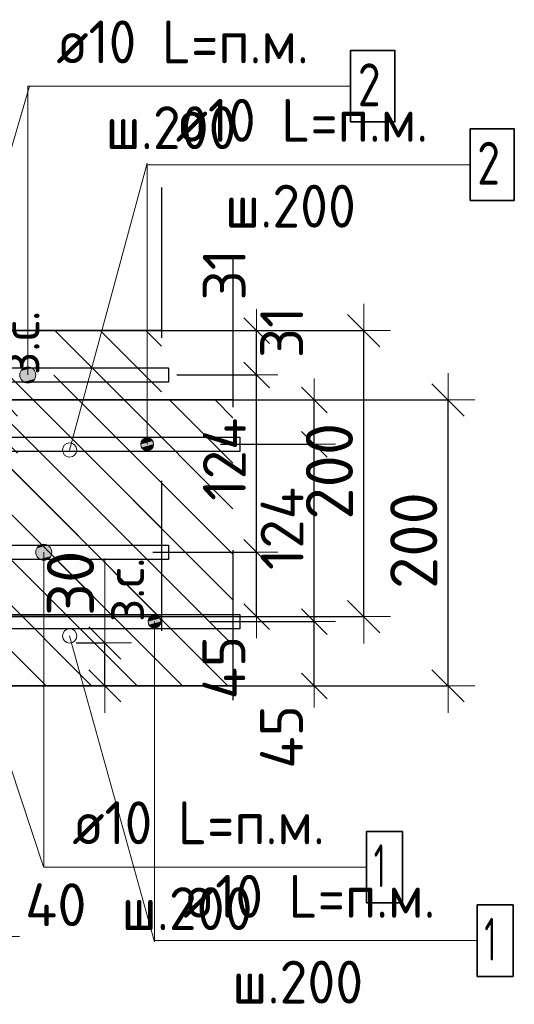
# Model space of a CAD drawing. Header units: metres. Extents: x -38 to 93, y -15 to 21.
# Tile 135 of 194: x 72.479 to 72.826, y 6.161 to 6.849. Entities that reach past the tile are written whole.
import ezdxf

# ---------------------------------------------------------------- set-up
doc = ezdxf.new("R2010")
doc.units = ezdxf.units.M
doc.header["$PDMODE"] = 65
doc.linetypes.add('______4', pattern=[0.135, 0.105, -0.03])
for name, color, linetype, lineweight in [('XR$3$Арм. стержнями верхней зоны', 180, 'Continuous', 35), ('XR$3$Арм. стержнями нижней зоны', 180, 'Continuous', 35), ('XR$3$Арм.стержн. Арматура края', 96, 'Continuous', 35), ('XR$3$ВК__отв в полу 1-2 эт', 220, 'Continuous', 25), ('XR$3$Размерная линия (1)', 7, 'Continuous', 13), ('XR$3$Размерная линия_ общее', 7, 'Continuous', 13), ('XR$5$Арм. стержнями верхней зоны', 180, 'Continuous', 35), ('XR$5$Арм. стержнями нижней зоны', 180, 'Continuous', 35), ('XR$5$Арм.стержн. Арматура края', 96, 'Continuous', 35), ('XR$5$ВК__отв в полу 1-2 эт', 220, 'Continuous', 25), ('XR$5$Размерная линия (1)', 7, 'Continuous', 13), ('XR$5$Размерная линия_ общее', 7, 'Continuous', 13)]:
    doc.layers.add(name, color=color, linetype=linetype, lineweight=lineweight)
doc.styles.add('ISOCPEUR', font='txt')
doc.dimstyles.new('DIMSTYLE_10', dxfattribs={"dimtxt": 0.033, "dimasz": 0.0375, "dimexe": 0, "dimexo": 0, "dimgap": 0.0165, "dimtad": 2, "dimdec": 0, "dimlfac": 1000, "dimrnd": 1, "dimzin": 12, "dimdsep": 46, "dimtxsty": 'ISOCPEUR', "dimblk1": 'ALL_ML_STRICH', "dimblk2": 'ALL_ML_STRICH', "dimsah": 1, "dimcen": 0, "dimclrd": 7, "dimclre": 256, "dimclrt": 7, "dimadec": 0, "dimazin": 0, "dimtfac": 1, "dimtdec": 0, "dimtix": 1, "dimtmove": 2, "dimatfit": 3, "dimfxl": 0, "dimtvp": 1.2, "dimtzin": 0, "dimlwd": 0, "dimlwe": -3, "dimarcsym": 0})
doc.dimstyles.new('DIMSTYLE_12', dxfattribs={"dimtxt": 0.03, "dimasz": 0.03, "dimexe": 0, "dimexo": 0, "dimgap": 0.015, "dimtad": 2, "dimdec": 0, "dimlfac": 1000, "dimrnd": 1, "dimzin": 12, "dimdsep": 46, "dimtxsty": 'ISOCPEUR', "dimblk1": 'ALL_ML_STRICH', "dimblk2": 'ALL_ML_STRICH', "dimsah": 1, "dimcen": 0, "dimclrd": 7, "dimclre": 256, "dimclrt": 7, "dimadec": 0, "dimazin": 0, "dimtfac": 1, "dimtdec": 0, "dimtix": 1, "dimtmove": 2, "dimatfit": 3, "dimfxl": 0, "dimtzin": 0, "dimlwd": 0, "dimlwe": -3, "dimarcsym": 0})
doc.dimstyles.new('DIMSTYLE_14', dxfattribs={"dimtxt": 0.03, "dimasz": 0.03, "dimexe": 0, "dimexo": 0, "dimgap": 0.015, "dimtad": 2, "dimdec": 0, "dimlfac": 1000, "dimrnd": 1, "dimzin": 12, "dimdsep": 46, "dimtxsty": 'ISOCPEUR', "dimblk1": 'ALL_ML_STRICH', "dimblk2": 'ALL_ML_STRICH', "dimsah": 1, "dimcen": 0, "dimclrd": 7, "dimclre": 256, "dimclrt": 7, "dimadec": 0, "dimazin": 0, "dimtfac": 1, "dimtdec": 0, "dimtix": 1, "dimtmove": 2, "dimatfit": 3, "dimfxl": 0, "dimtvp": 1.2, "dimtzin": 0, "dimlwd": 0, "dimlwe": -3, "dimarcsym": 0})
doc.dimstyles.new('DIMSTYLE_8', dxfattribs={"dimtxt": 0.033, "dimasz": 0.0375, "dimexe": 0, "dimexo": 0, "dimgap": 0.0165, "dimtad": 2, "dimdec": 0, "dimlfac": 1000, "dimrnd": 1, "dimzin": 12, "dimdsep": 46, "dimtxsty": 'ISOCPEUR', "dimblk1": 'ALL_ML_STRICH', "dimblk2": 'ALL_ML_STRICH', "dimsah": 1, "dimcen": 0, "dimclrd": 7, "dimclre": 256, "dimclrt": 7, "dimadec": 0, "dimazin": 0, "dimtfac": 1, "dimtdec": 0, "dimtix": 1, "dimtmove": 2, "dimatfit": 3, "dimfxl": 0, "dimtzin": 0, "dimlwd": 0, "dimlwe": -3, "dimarcsym": 0})
pattern_1 = [(135, (0, 0), (-0.031819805, -0.031819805), [0.4, -0.05, 0, -0.05]), (135, (-0.01591, -0.01591), (-0.031819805, -0.031819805), [0.8, -0.1, 0.1, -0.1])]

# ---------------------------------------------------------------- blocks, each defined once
blk = doc.blocks.new('ALL_ML_STRICH')
at = {"color": 0, "linetype": 'ByBlock', "lineweight": -2}
for p, q in [((0, -0.5), (0, 0.5)), ((-0.3, -0.3), (0.3, 0.3)), ((-1, 0), (0.5, 0))]:
    blk.add_line(p, q, dxfattribs=at)
blk = doc.blocks.new('*D96')
at = {"layer": 'DEFPOINTS', "color": 7, "linetype": 'Continuous', "lineweight": 13, "transparency": 33554687}
for p in [(72.42436, 6.32345), (72.46432, 6.28345), (72.42436, 6.20821)]:
    blk.add_point(p, dxfattribs=at)
at = {"layer": 'XR$3$Размерная линия (1)', "color": 9, "linetype": 'Continuous', "lineweight": -2, "true_color": 0xc7c7c7, "transparency": 33554687}
for p, q in [((72.42436, 6.30345), (72.42436, 6.20821)), ((72.46432, 6.26345), (72.46432, 6.20821))]:
    blk.add_line(p, q, dxfattribs=at)
at = {"layer": 'XR$3$Размерная линия (1)', "color": 7, "linetype": 'Continuous', "lineweight": -2, "transparency": 33554687}
blk.add_line((72.42436, 6.20821), (72.46432, 6.20821), dxfattribs=at)
at = {"layer": 'XR$3$Размерная линия (1)', "color": 7, "linetype": 'Continuous', "lineweight": 13, "transparency": 33554687, "xscale": 0.03, "yscale": 0.03, "zscale": 0.03, "rotation": 180}
blk.add_blockref('ALL_ML_STRICH', (72.42436, 6.20821), dxfattribs=at)
at = {"layer": 'XR$3$Размерная линия (1)', "color": 7, "linetype": 'Continuous', "lineweight": 13, "transparency": 33554687, "xscale": 0.03, "yscale": 0.03, "zscale": 0.03}
blk.add_blockref('ALL_ML_STRICH', (72.46432, 6.20821), dxfattribs=at)
at = {"layer": 'XR$3$Размерная линия (1)', "color": 7, "linetype": 'Continuous', "lineweight": 13, "transparency": 33554687, "insert": (72.50466, 6.23041), "char_height": 0.03, "width": 0.06, "attachment_point": 5, "style": 'ISOCPEUR'}
blk.add_mtext('\\A1;{40}', dxfattribs=at)
blk = doc.blocks.new('*D119')
at = {"layer": 'DEFPOINTS', "color": 7, "linetype": 'Continuous', "lineweight": 13, "transparency": 33554687}
for p in [(72.60766, 6.58345), (72.60766, 6.38345), (72.7792, 6.38345)]:
    blk.add_point(p, dxfattribs=at)
at = {"layer": 'XR$3$Размерная линия_ общее', "color": 253, "linetype": 'Continuous', "lineweight": -2, "true_color": 0xa0a0a0, "transparency": 33554687}
for p, q in [((72.62766, 6.58345), (72.7792, 6.58345)), ((72.62766, 6.38345), (72.7792, 6.38345))]:
    blk.add_line(p, q, dxfattribs=at)
at = {"layer": 'XR$3$Размерная линия_ общее', "color": 7, "linetype": 'Continuous', "lineweight": -2, "transparency": 33554687}
blk.add_line((72.7792, 6.38345), (72.7792, 6.58345), dxfattribs=at)
at = {"layer": 'XR$3$Размерная линия_ общее', "color": 7, "linetype": 'Continuous', "lineweight": 13, "transparency": 33554687, "xscale": 0.0375, "yscale": 0.0375, "zscale": 0.0375}
for p, rotation in [((72.7792, 6.58345), 90), ((72.7792, 6.38345), 270)]:
    blk.add_blockref('ALL_ML_STRICH', p, dxfattribs=dict(at, rotation=rotation))
at = {"layer": 'XR$3$Размерная линия_ общее', "color": 7, "linetype": 'Continuous', "lineweight": 13, "transparency": 33554687, "insert": (72.7552, 6.4851), "char_height": 0.033, "width": 0.099, "attachment_point": 5, "rotation": 90, "style": 'ISOCPEUR'}
blk.add_mtext('\\A1;{200}', dxfattribs=at)
blk = doc.blocks.new('*D176')
at = {"layer": 'DEFPOINTS', "color": 7, "linetype": 'Continuous', "lineweight": 13, "transparency": 33554687}
for p in [(72.59287, 6.42845), (72.60572, 6.38345), (72.68553, 6.38345)]:
    blk.add_point(p, dxfattribs=at)
at = {"layer": 'XR$3$Размерная линия (1)', "color": 9, "linetype": 'Continuous', "lineweight": -2, "true_color": 0xc7c7c7, "transparency": 33554687}
for p, q in [((72.61287, 6.42845), (72.68553, 6.42845)), ((72.62572, 6.38345), (72.68553, 6.38345))]:
    blk.add_line(p, q, dxfattribs=at)
at = {"layer": 'XR$3$Размерная линия (1)', "color": 7, "linetype": 'Continuous', "lineweight": -2, "transparency": 33554687}
blk.add_line((72.68553, 6.38345), (72.68553, 6.42845), dxfattribs=at)
at = {"layer": 'XR$3$Размерная линия (1)', "color": 7, "linetype": 'Continuous', "lineweight": 13, "transparency": 33554687, "xscale": 0.03, "yscale": 0.03, "zscale": 0.03}
for p, rotation in [((72.68553, 6.42845), 90), ((72.68553, 6.38345), 270)]:
    blk.add_blockref('ALL_ML_STRICH', p, dxfattribs=dict(at, rotation=rotation))
at = {"layer": 'XR$3$Размерная линия (1)', "color": 7, "linetype": 'Continuous', "lineweight": 13, "transparency": 33554687, "insert": (72.66267, 6.34771), "char_height": 0.03, "width": 0.06, "attachment_point": 5, "rotation": 90, "style": 'ISOCPEUR'}
blk.add_mtext('\\A1;{45}', dxfattribs=at)
blk = doc.blocks.new('*D177')
at = {"layer": 'DEFPOINTS', "color": 7, "linetype": 'Continuous', "lineweight": 13, "transparency": 33554687}
for p in [(72.5999, 6.55245), (72.59287, 6.42845), (72.68553, 6.42845)]:
    blk.add_point(p, dxfattribs=at)
at = {"layer": 'XR$3$Размерная линия (1)', "color": 9, "linetype": 'Continuous', "lineweight": -2, "true_color": 0xc7c7c7, "transparency": 33554687}
for p, q in [((72.6199, 6.55245), (72.68553, 6.55245)), ((72.61287, 6.42845), (72.68553, 6.42845))]:
    blk.add_line(p, q, dxfattribs=at)
at = {"layer": 'XR$3$Размерная линия (1)', "color": 7, "linetype": 'Continuous', "lineweight": -2, "transparency": 33554687}
blk.add_line((72.68553, 6.42845), (72.68553, 6.55245), dxfattribs=at)
at = {"layer": 'XR$3$Размерная линия (1)', "color": 7, "linetype": 'Continuous', "lineweight": 13, "transparency": 33554687, "xscale": 0.03, "yscale": 0.03, "zscale": 0.03}
for p, rotation in [((72.68553, 6.55245), 90), ((72.68553, 6.42845), 270)]:
    blk.add_blockref('ALL_ML_STRICH', p, dxfattribs=dict(at, rotation=rotation))
at = {"layer": 'XR$3$Размерная линия (1)', "color": 7, "linetype": 'Continuous', "lineweight": 13, "transparency": 33554687, "insert": (72.66303, 6.49345), "char_height": 0.03, "width": 0.09, "attachment_point": 5, "rotation": 90, "style": 'ISOCPEUR'}
blk.add_mtext('\\A1;{124}', dxfattribs=at)
blk = doc.blocks.new('*D178')
at = {"layer": 'DEFPOINTS', "color": 7, "linetype": 'Continuous', "lineweight": 13, "transparency": 33554687}
for p in [(72.58203, 6.58345), (72.5999, 6.55245), (72.68553, 6.55245)]:
    blk.add_point(p, dxfattribs=at)
at = {"layer": 'XR$3$Размерная линия (1)', "color": 9, "linetype": 'Continuous', "lineweight": -2, "true_color": 0xc7c7c7, "transparency": 33554687}
for p, q in [((72.60203, 6.58345), (72.68553, 6.58345)), ((72.6199, 6.55245), (72.68553, 6.55245))]:
    blk.add_line(p, q, dxfattribs=at)
at = {"layer": 'XR$3$Размерная линия (1)', "color": 7, "linetype": 'Continuous', "lineweight": -2, "transparency": 33554687}
blk.add_line((72.68553, 6.55245), (72.68553, 6.58345), dxfattribs=at)
at = {"layer": 'XR$3$Размерная линия (1)', "color": 7, "linetype": 'Continuous', "lineweight": 13, "transparency": 33554687, "xscale": 0.03, "yscale": 0.03, "zscale": 0.03}
for p, rotation in [((72.68553, 6.58345), 90), ((72.68553, 6.55245), 270)]:
    blk.add_blockref('ALL_ML_STRICH', p, dxfattribs=dict(at, rotation=rotation))
at = {"layer": 'XR$3$Размерная линия (1)', "color": 7, "linetype": 'Continuous', "lineweight": 13, "transparency": 33554687, "insert": (72.66279, 6.63074), "char_height": 0.03, "width": 0.06, "attachment_point": 5, "rotation": 90, "style": 'ISOCPEUR'}
blk.add_mtext('\\A1;{31}', dxfattribs=at)
blk = doc.blocks.new('*D179')
at = {"layer": 'DEFPOINTS', "color": 7, "linetype": 'Continuous', "lineweight": 13, "transparency": 33554687}
for p in [(72.42673, 6.58345), (72.42673, 6.55745), (72.46671, 6.55745)]:
    blk.add_point(p, dxfattribs=at)
at = {"layer": 'XR$3$Размерная линия_ общее', "color": 253, "linetype": 'Continuous', "lineweight": -2, "true_color": 0xa0a0a0, "transparency": 33554687}
for p, q in [((72.44673, 6.58345), (72.46671, 6.58345)), ((72.44673, 6.55745), (72.46671, 6.55745))]:
    blk.add_line(p, q, dxfattribs=at)
at = {"layer": 'XR$3$Размерная линия_ общее', "color": 7, "linetype": 'Continuous', "lineweight": -2, "transparency": 33554687}
blk.add_line((72.46671, 6.55745), (72.46671, 6.58345), dxfattribs=at)
at = {"layer": 'XR$3$Размерная линия_ общее', "color": 7, "linetype": 'Continuous', "lineweight": 13, "transparency": 33554687, "xscale": 0.0375, "yscale": 0.0375, "zscale": 0.0375}
for p, rotation in [((72.46671, 6.58345), 90), ((72.46671, 6.55745), 270)]:
    blk.add_blockref('ALL_ML_STRICH', p, dxfattribs=dict(at, rotation=rotation))
at = {"layer": 'XR$3$Размерная линия_ общее', "color": 7, "linetype": 'Continuous', "lineweight": 13, "transparency": 33554687, "insert": (72.46625, 6.60081), "char_height": 0.027, "width": 0.00135, "attachment_point": 1, "rotation": 90, "line_spacing_factor": 0.60241, "style": 'ISOCPEUR'}
blk.add_mtext('з.с.', dxfattribs=at)
at = {"layer": 'XR$3$Размерная линия_ общее', "color": 7, "linetype": 'Continuous', "lineweight": 13, "transparency": 33554687, "insert": (72.44271, 6.62117), "char_height": 0.033, "width": 0.066, "attachment_point": 5, "rotation": 90, "style": 'ISOCPEUR'}
blk.add_mtext('\\A1;{26}', dxfattribs=at)
blk = doc.blocks.new('*D319')
at = {"layer": 'DEFPOINTS', "color": 7, "linetype": 'Continuous', "lineweight": 13, "transparency": 33554687}
for p in [(72.49895, 6.41345), (72.49895, 6.38345), (72.53893, 6.38345)]:
    blk.add_point(p, dxfattribs=at)
at = {"layer": 'XR$3$Размерная линия_ общее', "color": 253, "linetype": 'Continuous', "lineweight": -2, "true_color": 0xa0a0a0, "transparency": 33554687}
for p, q in [((72.51895, 6.41345), (72.53893, 6.41345)), ((72.51895, 6.38345), (72.53893, 6.38345))]:
    blk.add_line(p, q, dxfattribs=at)
at = {"layer": 'XR$3$Размерная линия_ общее', "color": 7, "linetype": 'Continuous', "lineweight": -2, "transparency": 33554687}
blk.add_line((72.53893, 6.38345), (72.53893, 6.41345), dxfattribs=at)
at = {"layer": 'XR$3$Размерная линия_ общее', "color": 7, "linetype": 'Continuous', "lineweight": 13, "transparency": 33554687, "xscale": 0.0375, "yscale": 0.0375, "zscale": 0.0375}
for p, rotation in [((72.53893, 6.41345), 90), ((72.53893, 6.38345), 270)]:
    blk.add_blockref('ALL_ML_STRICH', p, dxfattribs=dict(at, rotation=rotation))
at = {"layer": 'XR$3$Размерная линия_ общее', "color": 7, "linetype": 'Continuous', "lineweight": 13, "transparency": 33554687, "insert": (72.53948, 6.42811), "char_height": 0.027, "width": 0.00135, "attachment_point": 1, "rotation": 90, "line_spacing_factor": 0.60241, "style": 'ISOCPEUR'}
blk.add_mtext('з.с.', dxfattribs=at)
at = {"layer": 'XR$3$Размерная линия_ общее', "color": 7, "linetype": 'Continuous', "lineweight": 13, "transparency": 33554687, "insert": (72.51493, 6.45517), "char_height": 0.033, "width": 0.066, "attachment_point": 5, "rotation": 90, "style": 'ISOCPEUR'}
blk.add_mtext('\\A1;{30}', dxfattribs=at)
blk = doc.blocks.new('*D510')
at = {"layer": 'DEFPOINTS', "color": 7, "linetype": 'Continuous', "lineweight": 13, "transparency": 33554687}
for p in [(72.54861, 6.63192), (72.54861, 6.43192), (72.72016, 6.43192)]:
    blk.add_point(p, dxfattribs=at)
at = {"layer": 'XR$5$Размерная линия_ общее', "color": 253, "linetype": 'Continuous', "lineweight": -2, "true_color": 0xa0a0a0, "transparency": 33554687}
for p, q in [((72.56861, 6.63192), (72.72016, 6.63192)), ((72.56861, 6.43192), (72.72016, 6.43192))]:
    blk.add_line(p, q, dxfattribs=at)
at = {"layer": 'XR$5$Размерная линия_ общее', "color": 7, "linetype": 'Continuous', "lineweight": -2, "transparency": 33554687}
blk.add_line((72.72016, 6.43192), (72.72016, 6.63192), dxfattribs=at)
at = {"layer": 'XR$5$Размерная линия_ общее', "color": 7, "linetype": 'Continuous', "lineweight": 13, "transparency": 33554687, "xscale": 0.0375, "yscale": 0.0375, "zscale": 0.0375}
for p, rotation in [((72.72016, 6.63192), 90), ((72.72016, 6.43192), 270)]:
    blk.add_blockref('ALL_ML_STRICH', p, dxfattribs=dict(at, rotation=rotation))
at = {"layer": 'XR$5$Размерная линия_ общее', "color": 7, "linetype": 'Continuous', "lineweight": 13, "transparency": 33554687, "insert": (72.69616, 6.53357), "char_height": 0.033, "width": 0.099, "attachment_point": 5, "rotation": 90, "style": 'ISOCPEUR'}
blk.add_mtext('\\A1;{200}', dxfattribs=at)
blk = doc.blocks.new('*D681')
at = {"layer": 'DEFPOINTS', "color": 7, "linetype": 'Continuous', "lineweight": 13, "transparency": 33554687}
for p in [(72.5525, 6.47692), (72.56535, 6.43192), (72.64516, 6.43192)]:
    blk.add_point(p, dxfattribs=at)
at = {"layer": 'XR$5$Размерная линия (1)', "color": 9, "linetype": 'Continuous', "lineweight": -2, "true_color": 0xc7c7c7, "transparency": 33554687}
for p, q in [((72.5725, 6.47692), (72.64516, 6.47692)), ((72.58535, 6.43192), (72.64516, 6.43192))]:
    blk.add_line(p, q, dxfattribs=at)
at = {"layer": 'XR$5$Размерная линия (1)', "color": 7, "linetype": 'Continuous', "lineweight": -2, "transparency": 33554687}
blk.add_line((72.64516, 6.43192), (72.64516, 6.47692), dxfattribs=at)
at = {"layer": 'XR$5$Размерная линия (1)', "color": 7, "linetype": 'Continuous', "lineweight": 13, "transparency": 33554687, "xscale": 0.03, "yscale": 0.03, "zscale": 0.03}
for p, rotation in [((72.64516, 6.47692), 90), ((72.64516, 6.43192), 270)]:
    blk.add_blockref('ALL_ML_STRICH', p, dxfattribs=dict(at, rotation=rotation))
at = {"layer": 'XR$5$Размерная линия (1)', "color": 7, "linetype": 'Continuous', "lineweight": 13, "transparency": 33554687, "insert": (72.6223, 6.39618), "char_height": 0.03, "width": 0.06, "attachment_point": 5, "rotation": 90, "style": 'ISOCPEUR'}
blk.add_mtext('\\A1;{45}', dxfattribs=at)
blk = doc.blocks.new('*D682')
at = {"layer": 'DEFPOINTS', "color": 7, "linetype": 'Continuous', "lineweight": 13, "transparency": 33554687}
for p in [(72.56934, 6.60092), (72.5525, 6.47692), (72.64516, 6.47692)]:
    blk.add_point(p, dxfattribs=at)
at = {"layer": 'XR$5$Размерная линия (1)', "color": 9, "linetype": 'Continuous', "lineweight": -2, "true_color": 0xc7c7c7, "transparency": 33554687}
for p, q in [((72.58934, 6.60092), (72.64516, 6.60092)), ((72.5725, 6.47692), (72.64516, 6.47692))]:
    blk.add_line(p, q, dxfattribs=at)
at = {"layer": 'XR$5$Размерная линия (1)', "color": 7, "linetype": 'Continuous', "lineweight": -2, "transparency": 33554687}
blk.add_line((72.64516, 6.47692), (72.64516, 6.60092), dxfattribs=at)
at = {"layer": 'XR$5$Размерная линия (1)', "color": 7, "linetype": 'Continuous', "lineweight": 13, "transparency": 33554687, "xscale": 0.03, "yscale": 0.03, "zscale": 0.03}
for p, rotation in [((72.64516, 6.60092), 90), ((72.64516, 6.47692), 270)]:
    blk.add_blockref('ALL_ML_STRICH', p, dxfattribs=dict(at, rotation=rotation))
at = {"layer": 'XR$5$Размерная линия (1)', "color": 7, "linetype": 'Continuous', "lineweight": 13, "transparency": 33554687, "insert": (72.62266, 6.54192), "char_height": 0.03, "width": 0.09, "attachment_point": 5, "rotation": 90, "style": 'ISOCPEUR'}
blk.add_mtext('\\A1;{124}', dxfattribs=at)
blk = doc.blocks.new('*D683')
at = {"layer": 'DEFPOINTS', "color": 7, "linetype": 'Continuous', "lineweight": 13, "transparency": 33554687}
for p in [(72.54165, 6.63192), (72.56934, 6.60092), (72.64516, 6.60092)]:
    blk.add_point(p, dxfattribs=at)
at = {"layer": 'XR$5$Размерная линия (1)', "color": 9, "linetype": 'Continuous', "lineweight": -2, "true_color": 0xc7c7c7, "transparency": 33554687}
for p, q in [((72.56165, 6.63192), (72.64516, 6.63192)), ((72.58934, 6.60092), (72.64516, 6.60092))]:
    blk.add_line(p, q, dxfattribs=at)
at = {"layer": 'XR$5$Размерная линия (1)', "color": 7, "linetype": 'Continuous', "lineweight": -2, "transparency": 33554687}
blk.add_line((72.64516, 6.60092), (72.64516, 6.63192), dxfattribs=at)
at = {"layer": 'XR$5$Размерная линия (1)', "color": 7, "linetype": 'Continuous', "lineweight": 13, "transparency": 33554687, "xscale": 0.03, "yscale": 0.03, "zscale": 0.03}
for p, rotation in [((72.64516, 6.63192), 90), ((72.64516, 6.60092), 270)]:
    blk.add_blockref('ALL_ML_STRICH', p, dxfattribs=dict(at, rotation=rotation))
at = {"layer": 'XR$5$Размерная линия (1)', "color": 7, "linetype": 'Continuous', "lineweight": 13, "transparency": 33554687, "insert": (72.62256, 6.67107), "char_height": 0.03, "width": 0.06, "attachment_point": 5, "rotation": 90, "style": 'ISOCPEUR'}
blk.add_mtext('\\A1;{31}', dxfattribs=at)

msp = doc.modelspace()

# ---------------------------------------------------------------- hatches: boundary and pattern name
at = {"linetype": 'Continuous', "lineweight": 13, "transparency": 33554687}
h = msp.add_hatch(dxfattribs=at)
h.set_pattern_fill('__________540', scale=0.015, style=0, pattern_type=2)
h.set_pattern_definition(pattern_1)
h.paths.add_polyline_path([(72.12578, 6.63192), (72.12578, 6.43192), (72.57861, 6.43192), (72.57861, 6.63192)], flags=0)
h = msp.add_hatch(dxfattribs=at)
h.set_pattern_fill('__________540', scale=0.015, style=0, pattern_type=2)
h.set_pattern_definition(pattern_1)
h.paths.add_polyline_path([(72.21432, 6.58345), (72.21432, 6.38345), (72.62859, 6.38345), (72.62859, 6.58345)], flags=0)
at = {"layer": 'XR$3$Арм. стержнями верхней зоны', "linetype": 'Continuous', "lineweight": 13, "transparency": 33554687}
for points in [[(72.57086, 6.55632), (72.56636, 6.55632), (72.56474, 6.5547)], [(72.57086, 6.55632), (72.56474, 6.5547), (72.57248, 6.5547)], [(72.56636, 6.55632), (72.57086, 6.55632), (72.56861, 6.55695)], [(72.57248, 6.5547), (72.56474, 6.5547), (72.56411, 6.55245)], [(72.57248, 6.5547), (72.56411, 6.55245), (72.57311, 6.55245)], [(72.57311, 6.55245), (72.56411, 6.55245), (72.56474, 6.5502)], [(72.57311, 6.55245), (72.56474, 6.5502), (72.57248, 6.5502)], [(72.57248, 6.5502), (72.56474, 6.5502), (72.56636, 6.54858)], [(72.57248, 6.5502), (72.56636, 6.54858), (72.57086, 6.54858)], [(72.57086, 6.54858), (72.56636, 6.54858), (72.56861, 6.54795)]]:
    msp.add_hatch(color=7, dxfattribs=at).paths.add_polyline_path(points)
at = {"layer": 'XR$3$Арм. стержнями нижней зоны', "linetype": 'Continuous', "lineweight": 13, "transparency": 33554687}
for points in [[(72.56983, 6.4307), (72.57757, 6.4307), (72.57595, 6.43232)], [(72.56983, 6.4307), (72.57595, 6.43232), (72.57145, 6.43232)], [(72.57145, 6.43232), (72.57595, 6.43232), (72.5737, 6.43295)], [(72.5692, 6.42845), (72.5782, 6.42845), (72.57757, 6.4307)], [(72.5692, 6.42845), (72.57757, 6.4307), (72.56983, 6.4307)], [(72.56983, 6.4262), (72.5782, 6.42845), (72.5692, 6.42845)], [(72.56983, 6.4262), (72.57757, 6.4262), (72.5782, 6.42845)], [(72.57145, 6.42458), (72.57757, 6.4262), (72.56983, 6.4262)], [(72.57145, 6.42458), (72.57595, 6.42458), (72.57757, 6.4262)], [(72.57595, 6.42458), (72.57145, 6.42458), (72.5737, 6.42395)]]:
    msp.add_hatch(color=7, dxfattribs=at).paths.add_polyline_path(points)
at = {"layer": 'XR$5$Арм. стержнями верхней зоны', "linetype": 'Continuous', "lineweight": 13, "transparency": 33554687}
for points in [[(72.48785, 6.60576), (72.48223, 6.60576), (72.4802, 6.60374)], [(72.48785, 6.60576), (72.4802, 6.60374), (72.48988, 6.60374)], [(72.48223, 6.60576), (72.48785, 6.60576), (72.48504, 6.60655)], [(72.48988, 6.60374), (72.4802, 6.60374), (72.47941, 6.60092)], [(72.48988, 6.60374), (72.47941, 6.60092), (72.49066, 6.60092)], [(72.49066, 6.60092), (72.47941, 6.60092), (72.4802, 6.59811)], [(72.49066, 6.60092), (72.4802, 6.59811), (72.48988, 6.59811)], [(72.48988, 6.59811), (72.4802, 6.59811), (72.48223, 6.59609)], [(72.48988, 6.59811), (72.48223, 6.59609), (72.48785, 6.59609)], [(72.48785, 6.59609), (72.48223, 6.59609), (72.48504, 6.5953)]]:
    msp.add_hatch(color=7, dxfattribs=at).paths.add_polyline_path(points)
at = {"layer": 'XR$5$Арм. стержнями нижней зоны', "linetype": 'Continuous', "lineweight": 13, "transparency": 33554687}
for points in [[(72.49139, 6.47974), (72.50107, 6.47974), (72.49904, 6.48176)], [(72.49139, 6.47974), (72.49904, 6.48176), (72.49342, 6.48176)], [(72.49342, 6.48176), (72.49904, 6.48176), (72.49623, 6.48255)], [(72.4906, 6.47692), (72.50185, 6.47692), (72.50107, 6.47974)], [(72.4906, 6.47692), (72.50107, 6.47974), (72.49139, 6.47974)], [(72.49139, 6.47411), (72.50185, 6.47692), (72.4906, 6.47692)], [(72.49139, 6.47411), (72.50107, 6.47411), (72.50185, 6.47692)], [(72.49342, 6.47209), (72.50107, 6.47411), (72.49139, 6.47411)], [(72.49342, 6.47209), (72.49904, 6.47209), (72.50107, 6.47411)], [(72.49904, 6.47209), (72.49342, 6.47209), (72.49623, 6.4713)]]:
    msp.add_hatch(color=7, dxfattribs=at).paths.add_polyline_path(points)

# ---------------------------------------------------------------- linework, layer by layer
at = {"color": 7, "linetype": '______4', "lineweight": 25, "transparency": 33554687}
for p, q in [((72.57861, 6.73192), (72.57861, 6.33192)), ((72.62859, 6.68345), (72.62859, 6.28345))]:
    msp.add_line(p, q, dxfattribs=at)
at = {"color": 7, "linetype": 'Continuous', "lineweight": 35, "transparency": 33554687}
for p, q in [((72.57861, 6.63192), (72.12578, 6.63192)), ((72.62859, 6.58345), (72.21432, 6.58345)), ((72.37577, 6.43192), (72.57861, 6.43192)), ((72.46432, 6.38345), (72.62859, 6.38345))]:
    msp.add_line(p, q, dxfattribs=at)
at = {"color": 7, "linetype": 'Continuous', "lineweight": 13, "transparency": 33554687}
for p, q in [((72.4258, 6.46687), (72.49614, 6.25688)), ((72.53893, 6.41345), (72.53893, 6.47245))]:
    msp.add_line(p, q, dxfattribs=at)
for centre in [(72.51432, 6.5484), (72.51436, 6.4184)]:
    msp.add_circle(centre, 0.005, dxfattribs=at)
at = {"layer": 'XR$3$Арм. стержнями верхней зоны', "color": 7, "linetype": 'Continuous', "lineweight": 13, "transparency": 33554687}
for p, q in [((72.56861, 6.74797), (72.79461, 6.74797)), ((72.56861, 6.74797), (72.56861, 6.55245)), ((72.56861, 6.55695), (72.56861, 6.55695)), ((72.56411, 6.55245), (72.56411, 6.55245)), ((72.57311, 6.55245), (72.57311, 6.55245)), ((72.56861, 6.54795), (72.56861, 6.54795))]:
    msp.add_line(p, q, dxfattribs=at)
at = {"layer": 'XR$3$Арм. стержнями верхней зоны', "color": 7, "linetype": 'Continuous', "lineweight": 35, "transparency": 33554687}
msp.add_lwpolyline([(72.79461, 6.72297), (72.82561, 6.72297), (72.82561, 6.77297), (72.79461, 6.77297), (72.79461, 6.72297)], dxfattribs=at)
at = {"layer": 'XR$3$Арм. стержнями верхней зоны', "color": 4, "linetype": 'Continuous', "lineweight": 25, "transparency": 33554687}
msp.add_lwpolyline([(72.23932, 6.55745), (72.63359, 6.55745), (72.63359, 6.54745), (72.23932, 6.54745), (72.23932, 6.55745)], dxfattribs=at)
msp.add_lwpolyline([(72.23932, 6.55745), (72.63359, 6.55745), (72.63359, 6.54745), (72.23932, 6.54745), (72.23932, 6.55745)], dxfattribs=at)
at = {"layer": 'XR$3$Арм. стержнями верхней зоны', "color": 7, "linetype": 'Continuous', "lineweight": 13, "transparency": 33554687}
msp.add_circle((72.56861, 6.55245), 0.0045, dxfattribs=at)
at = {"layer": 'XR$3$Арм. стержнями нижней зоны', "color": 7, "linetype": 'Continuous', "lineweight": 13, "transparency": 33554687}
for p, q in [((72.5737, 6.43295), (72.5737, 6.43295)), ((72.5692, 6.42845), (72.5692, 6.42845)), ((72.5737, 6.20529), (72.5737, 6.42845)), ((72.5782, 6.42845), (72.5782, 6.42845)), ((72.5737, 6.42395), (72.5737, 6.42395)), ((72.5737, 6.20529), (72.7997, 6.20529))]:
    msp.add_line(p, q, dxfattribs=at)
at = {"layer": 'XR$3$Арм. стержнями нижней зоны', "color": 4, "linetype": 'Continuous', "lineweight": 25, "transparency": 33554687}
msp.add_lwpolyline([(72.23932, 6.43345), (72.63359, 6.43345), (72.63359, 6.42345), (72.23932, 6.42345), (72.23932, 6.43345)], dxfattribs=at)
msp.add_lwpolyline([(72.23932, 6.43345), (72.63359, 6.43345), (72.63359, 6.42345), (72.23932, 6.42345), (72.23932, 6.43345)], dxfattribs=at)
at = {"layer": 'XR$3$Арм. стержнями нижней зоны', "color": 7, "linetype": 'Continuous', "lineweight": 35, "transparency": 33554687}
msp.add_lwpolyline([(72.7997, 6.18029), (72.8247, 6.18029), (72.8247, 6.23029), (72.7997, 6.23029), (72.7997, 6.18029)], dxfattribs=at)
at = {"layer": 'XR$3$Арм. стержнями нижней зоны', "color": 7, "linetype": 'Continuous', "lineweight": 13, "transparency": 33554687}
msp.add_circle((72.5737, 6.42845), 0.0045, dxfattribs=at)
at = {"layer": 'XR$3$Арм.стержн. Арматура края', "color": 4, "linetype": 'Continuous', "lineweight": 25, "transparency": 33554687}
for points in [[(72.26789, 6.55745), (72.63359, 6.55745), (72.63359, 6.54745), (72.26858, 6.54745)], [(72.26789, 6.55745), (72.63359, 6.55745), (72.63359, 6.54745), (72.26858, 6.54745)], [(72.26858, 6.43345), (72.63359, 6.43345), (72.63359, 6.42345)], [(72.26858, 6.43345), (72.63359, 6.43345), (72.63359, 6.42345)], [(72.63359, 6.42345), (72.26789, 6.42345)], [(72.63359, 6.42345), (72.26789, 6.42345)]]:
    msp.add_lwpolyline(points, dxfattribs=at)
at = {"layer": 'XR$3$ВК__отв в полу 1-2 эт', "color": 7, "linetype": 'Continuous', "lineweight": 13, "transparency": 33554687}
for p, q in [((72.51432, 6.5484), (72.56858, 6.74899)), ((72.51436, 6.4184), (72.57382, 6.20447))]:
    msp.add_line(p, q, dxfattribs=at)
at = {"layer": 'XR$5$Арм. стержнями верхней зоны', "color": 7, "linetype": 'Continuous', "lineweight": 13, "transparency": 33554687}
for p, q in [((72.48504, 6.80284), (72.71104, 6.80284)), ((72.48504, 6.80284), (72.48504, 6.60092)), ((72.48504, 6.60655), (72.48504, 6.60655)), ((72.47941, 6.60092), (72.47941, 6.60092)), ((72.49066, 6.60092), (72.49066, 6.60092)), ((72.48504, 6.5953), (72.48504, 6.5953))]:
    msp.add_line(p, q, dxfattribs=at)
at = {"layer": 'XR$5$Арм. стержнями верхней зоны', "color": 7, "linetype": 'Continuous', "lineweight": 35, "transparency": 33554687}
msp.add_lwpolyline([(72.71104, 6.77784), (72.74204, 6.77784), (72.74204, 6.82784), (72.71104, 6.82784), (72.71104, 6.77784)], dxfattribs=at)
at = {"layer": 'XR$5$Арм. стержнями верхней зоны', "color": 4, "linetype": 'Continuous', "lineweight": 25, "transparency": 33554687}
msp.add_lwpolyline([(72.15077, 6.60592), (72.58361, 6.60592), (72.58361, 6.59592), (72.15077, 6.59592), (72.15077, 6.60592)], dxfattribs=at)
at = {"layer": 'XR$5$Арм. стержнями верхней зоны', "color": 7, "linetype": 'Continuous', "lineweight": 13, "transparency": 33554687}
msp.add_circle((72.48504, 6.60092), 0.00563, dxfattribs=at)
at = {"layer": 'XR$5$Арм. стержнями нижней зоны', "color": 7, "linetype": 'Continuous', "lineweight": 13, "transparency": 33554687}
for p, q in [((72.49623, 6.48255), (72.49623, 6.48255)), ((72.4906, 6.47692), (72.4906, 6.47692)), ((72.49623, 6.25669), (72.49623, 6.47692)), ((72.50185, 6.47692), (72.50185, 6.47692)), ((72.49623, 6.4713), (72.49623, 6.4713)), ((72.49623, 6.25669), (72.72223, 6.25669))]:
    msp.add_line(p, q, dxfattribs=at)
at = {"layer": 'XR$5$Арм. стержнями нижней зоны', "color": 4, "linetype": 'Continuous', "lineweight": 25, "transparency": 33554687}
msp.add_lwpolyline([(72.15077, 6.48192), (72.58361, 6.48192), (72.58361, 6.47192), (72.15077, 6.47192), (72.15077, 6.48192)], dxfattribs=at)
at = {"layer": 'XR$5$Арм. стержнями нижней зоны', "color": 7, "linetype": 'Continuous', "lineweight": 35, "transparency": 33554687}
msp.add_lwpolyline([(72.72223, 6.23169), (72.74723, 6.23169), (72.74723, 6.28169), (72.72223, 6.28169), (72.72223, 6.23169)], dxfattribs=at)
at = {"layer": 'XR$5$Арм. стержнями нижней зоны', "color": 7, "linetype": 'Continuous', "lineweight": 13, "transparency": 33554687}
msp.add_circle((72.49623, 6.47692), 0.00563, dxfattribs=at)
at = {"layer": 'XR$5$Арм.стержн. Арматура края', "color": 4, "linetype": 'Continuous', "lineweight": 25, "transparency": 33554687}
for points in [[(72.17933, 6.60592), (72.58361, 6.60592), (72.58361, 6.59592), (72.18002, 6.59592)], [(72.18002, 6.48192), (72.58361, 6.48192), (72.58361, 6.47192)], [(72.58361, 6.47192), (72.17933, 6.47192)]]:
    msp.add_lwpolyline(points, dxfattribs=at)
at = {"layer": 'XR$5$ВК__отв в полу 1-2 эт', "color": 7, "linetype": 'Continuous', "lineweight": 13, "transparency": 33554687}
msp.add_line((72.42577, 6.59687), (72.48625, 6.80286), dxfattribs=at)

# ---------------------------------------------------------------- texts
at = {"layer": 'XR$3$Арм. стержнями верхней зоны', "color": 7, "linetype": 'Continuous', "lineweight": 25, "transparency": 33554687, "char_height": 0.03, "attachment_point": 7, "style": 'ISOCPEUR'}
for s, insert, width in [('\\W0.94;ø10 L=п.м.', (72.58861, 6.76397), 0.1999832), ('\\W0.78;2', (72.79961, 6.73397), 0.0326407), ('\\W0.95;ш.200 ', (72.62311, 6.70397), 0.1311997)]:
    msp.add_mtext(s, dxfattribs=dict(at, insert=insert, width=width))
at = {"layer": 'XR$3$Арм. стержнями нижней зоны', "color": 7, "linetype": 'Continuous', "lineweight": 25, "transparency": 33554687, "char_height": 0.03, "attachment_point": 7, "style": 'ISOCPEUR'}
for s, insert, width in [('\\W0.94;ø10 L=п.м.', (72.5937, 6.22129), 0.1999831), ('\\W0.56;1', (72.8047, 6.19129), 0.0233333), ('\\W0.95;ш.200 ', (72.6282, 6.16129), 0.1311996)]:
    msp.add_mtext(s, dxfattribs=dict(at, insert=insert, width=width))
at = {"layer": 'XR$5$Арм. стержнями верхней зоны', "color": 7, "linetype": 'Continuous', "lineweight": 25, "transparency": 33554687, "char_height": 0.03, "attachment_point": 7, "style": 'ISOCPEUR'}
for s, insert, width in [('\\W0.94;ø10 L=п.м.', (72.50504, 6.81884), 0.1999831), ('\\W0.78;2', (72.71604, 6.78884), 0.0326407), ('\\W0.95;ш.200 ', (72.53954, 6.75884), 0.1311996)]:
    msp.add_mtext(s, dxfattribs=dict(at, insert=insert, width=width))
at = {"layer": 'XR$5$Арм. стержнями нижней зоны', "color": 7, "linetype": 'Continuous', "lineweight": 25, "transparency": 33554687, "char_height": 0.03, "attachment_point": 7, "style": 'ISOCPEUR'}
for s, insert, width in [('\\W0.94;ø10 L=п.м.', (72.51623, 6.27269), 0.1999832), ('\\W0.56;1', (72.72723, 6.24269), 0.0233333), ('\\W0.95;ш.200 ', (72.55073, 6.21269), 0.1311995)]:
    msp.add_mtext(s, dxfattribs=dict(at, insert=insert, width=width))

# ---------------------------------------------------------------- dimensions: what is measured, and where the dimension line sits
at = {"layer": 'XR$3$Размерная линия (1)', "color": 7, "linetype": 'Continuous', "lineweight": 13, "transparency": 33554687}
for base, p1, p2, dimstyle, picture, middle in [((72.68553, 6.58345), (72.6199, 6.55245), (72.60203, 6.58345), 'DIMSTYLE_14', '*D178', (72.66279, 6.63074)), ((72.68553, 6.55245), (72.61287, 6.42845), (72.6199, 6.55245), 'DIMSTYLE_12', '*D177', (72.66303, 6.49345)), ((72.68553, 6.42845), (72.62572, 6.38345), (72.61287, 6.42845), 'DIMSTYLE_14', '*D176', (72.66267, 6.34771))]:
    dim = msp.add_linear_dim(base=base, p1=p1, p2=p2, angle=90, dimstyle=dimstyle, override={"dimpost": '<>', "dimclrd": 7, "dimclre": 9, "dimclrt": 7, "dimlwd": 0, "dimlwe": 65533}, dxfattribs=at)
    dim.commit()
    dim.dimension.update_dxf_attribs({"geometry": picture, "text_midpoint": middle, "dimtype": 160})
dim = msp.add_linear_dim(base=(72.46432, 6.20821), p1=(72.42436, 6.30345), p2=(72.46432, 6.26345), dimstyle='DIMSTYLE_14', override={"dimpost": '<>', "dimclrd": 7, "dimclre": 9, "dimclrt": 7, "dimlwd": 0, "dimlwe": 65533}, dxfattribs=at)
dim.commit()
dim.dimension.update_dxf_attribs({"geometry": '*D96', "text_midpoint": (72.50466, 6.23041), "dimtype": 160})
at = {"layer": 'XR$3$Размерная линия_ общее', "color": 7, "linetype": 'Continuous', "lineweight": 13, "transparency": 33554687}
for base, p1, p2, picture, middle in [((72.46671, 6.58345), (72.44673, 6.55745), (72.44673, 6.58345), '*D179', (72.44271, 6.62117)), ((72.53893, 6.41345), (72.51895, 6.38345), (72.51895, 6.41345), '*D319', (72.51493, 6.45517))]:
    dim = msp.add_linear_dim(base=base, p1=p1, p2=p2, angle=90, text='<>\\Xз.с.', dimstyle='DIMSTYLE_10', override={"dimpost": '<>', "dimclrd": 7, "dimclre": 253, "dimclrt": 7, "dimlwd": 0, "dimlwe": 65533}, dxfattribs=at)
    dim.commit()
    dim.dimension.update_dxf_attribs({"geometry": picture, "text_midpoint": middle, "dimtype": 160})
dim = msp.add_linear_dim(base=(72.7792, 6.58345), p1=(72.62766, 6.38345), p2=(72.62766, 6.58345), angle=90, dimstyle='DIMSTYLE_8', override={"dimpost": '<>', "dimclrd": 7, "dimclre": 253, "dimclrt": 7, "dimlwd": 0, "dimlwe": 65533}, dxfattribs=at)
dim.commit()
dim.dimension.update_dxf_attribs({"geometry": '*D119', "text_midpoint": (72.7552, 6.4851), "dimtype": 160})
at = {"layer": 'XR$5$Размерная линия (1)', "color": 7, "linetype": 'Continuous', "lineweight": 13, "transparency": 33554687}
for base, p1, p2, dimstyle, picture, middle in [((72.64516, 6.63192), (72.58934, 6.60092), (72.56165, 6.63192), 'DIMSTYLE_14', '*D683', (72.62256, 6.67107)), ((72.64516, 6.60092), (72.5725, 6.47692), (72.58934, 6.60092), 'DIMSTYLE_12', '*D682', (72.62266, 6.54192)), ((72.64516, 6.47692), (72.58535, 6.43192), (72.5725, 6.47692), 'DIMSTYLE_14', '*D681', (72.6223, 6.39618))]:
    dim = msp.add_linear_dim(base=base, p1=p1, p2=p2, angle=90, dimstyle=dimstyle, override={"dimpost": '<>', "dimclrd": 7, "dimclre": 9, "dimclrt": 7, "dimlwd": 0, "dimlwe": 65533}, dxfattribs=at)
    dim.commit()
    dim.dimension.update_dxf_attribs({"geometry": picture, "text_midpoint": middle, "dimtype": 160})
at = {"layer": 'XR$5$Размерная линия_ общее', "color": 7, "linetype": 'Continuous', "lineweight": 13, "transparency": 33554687}
dim = msp.add_linear_dim(base=(72.72016, 6.63192), p1=(72.56861, 6.43192), p2=(72.56861, 6.63192), angle=90, dimstyle='DIMSTYLE_8', override={"dimpost": '<>', "dimclrd": 7, "dimclre": 253, "dimclrt": 7, "dimlwd": 0, "dimlwe": 65533}, dxfattribs=at)
dim.commit()
dim.dimension.update_dxf_attribs({"geometry": '*D510', "text_midpoint": (72.69616, 6.53357), "dimtype": 160})

doc.saveas('drawing.dxf')
